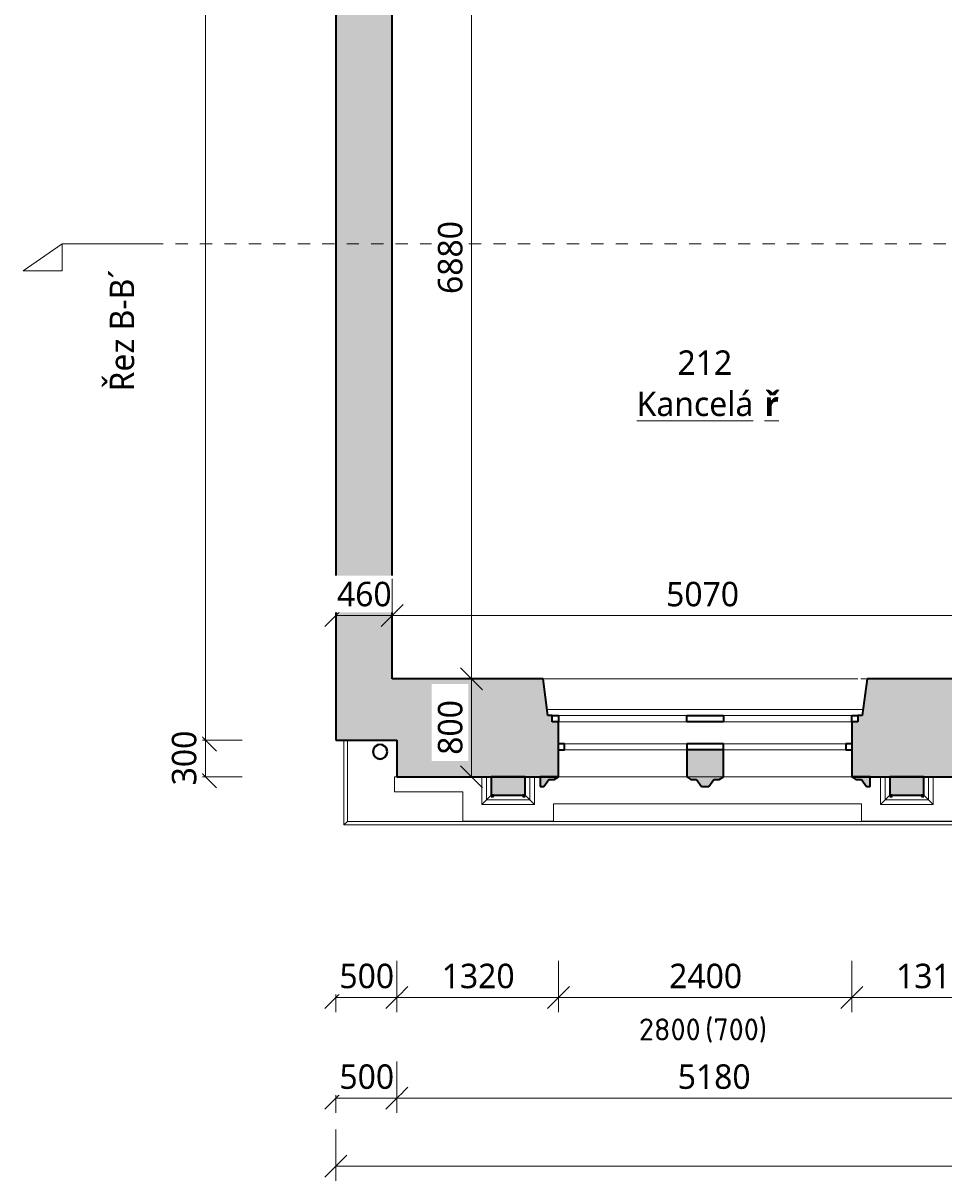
# Model space of a CAD drawing. Header units: metres. Extents: x -2.8 to 41.5, y -4.4 to 31.
# Tile 1 of 22: x -2.8 to 4.7, y -3.3 to 6.2. Entities that reach past the tile are written whole.
import ezdxf

# ---------------------------------------------------------------- set-up
doc = ezdxf.new("R2010")
doc.units = ezdxf.units.M
doc.linetypes.add('AV - Cerch_ 1 tecka 10mm', pattern=[0.018, 0.01, -0.004, 0, -0.004])
doc.linetypes.add('AV - Cerch_ 1 tecka 2mm', pattern=[0.004, 0.002, -0.001, 0, -0.001])
doc.layers.add('AV-KOTY', color=5, linetype='Continuous', lineweight=13, true_color=0x0000ff)
doc.layers.add('AV-MISTNOSTI', color=5, linetype='Continuous', lineweight=5, true_color=0x0000ff)
for name, color, linetype, lineweight in [('AV-KOTY-100', 7, 'Continuous', 5), ('AV-SRAFY', 7, 'Continuous', 35), ('AV-STAVBA', 7, 'Continuous', 18)]:
    doc.layers.add(name, color=color, linetype=linetype, lineweight=lineweight)
doc.styles.add('ISOCPEUR', font='isocpeur.ttf', dxfattribs={"height": 0.18})
doc.styles.add('Trebuchet MS', font='trebuc.ttf', dxfattribs={"height": 0.2})
doc.styles.add('Trebuchet MS_B', font='trebuc.ttf', dxfattribs={"height": 0.2})
doc.dimstyles.new('2_mm_-_O_-_Blue_-_mm_-_zaokrouhlena', dxfattribs={"dimscale": 0.3048, "dimtxt": 0.20619, "dimasz": 0.590551, "dimexe": 0.393701, "dimexo": 0.0625, "dimgap": 0.065617, "dimtad": 1, "dimdec": 0, "dimlfac": 1000, "dimrnd": 10, "dimzin": 0, "dimdsep": 46, "dimtxsty": 'Trebuchet MS', "dimblk1": 'OBLIQUE', "dimblk2": 'OBLIQUE', "dimsah": 1, "dimcen": 0.09, "dimazin": 0, "dimtfac": 1, "dimtdec": 4, "dimtix": 1, "dimtmove": 0, "dimatfit": 3, "dimfxl": 0.984252, "dimfxlon": 1, "dimtvp": 1, "dimtfill": 1, "dimtolj": 1, "dimtzin": 0, "dimarcsym": 2})

# ---------------------------------------------------------------- blocks, each defined once
blk = doc.blocks.new('WI_4-4_dvojité - 2400x2800_2950-1624755-2NP')
at = {"layer": 'AV-STAVBA', "linetype": 'AV - Cerch_ 1 tecka 2mm', "lineweight": 13}
for p, q in [((1.25, 0.4), (-1.25, 0.4)), ((1.2, 0.4), (-1.2, 0.4)), ((-1.2, 0.4), (1.2, 0.4)), ((1.25, -0.4), (-1.25, -0.4)), ((-1.25, -0.4), (1.25, -0.4)), ((1.2, -0.4), (-1.2, -0.4))]:
    blk.add_line(p, q, dxfattribs=at)
at = {"layer": 'AV-STAVBA', "lineweight": 35}
for p, q in [((-1.15, 0.18), (-1.2, 0.18)), ((-1.2, 0.13), (-1.15, 0.13)), ((-1.15, 0.13), (-1.15, 0.18)), ((-0.15, 0.18), (-0.15, 0.13)), ((-0.15, 0.13), (0.15, 0.13)), ((0.15, 0.13), (0.15, 0.18)), ((1.2, 0.18), (1.15, 0.18)), ((1.15, 0.18), (1.15, 0.13)), ((1.15, 0.13), (1.2, 0.13)), ((-1.2, -0.05), (-1.2, -0.1)), ((-0.15, -0.1), (-0.15, -0.05)), ((-0.15, -0.05), (0.15, -0.05)), ((0.15, -0.05), (0.15, -0.1)), ((1.2, -0.1), (1.2, -0.05)), ((-1.2, -0.1), (-1.25, -0.1)), ((0.15, -0.1), (-0.15, -0.1)), ((1.25, -0.1), (1.2, -0.1))]:
    blk.add_line(p, q, dxfattribs=at)
at = {"layer": 'AV-STAVBA'}
for p, q in [((-1.2, 0.13), (-1.2, 0.18)), ((-1.2, 0.18), (1.2, 0.18)), ((-1.2, 0.13), (1.2, 0.13)), ((-1.15, 0.18), (-0.15, 0.18)), ((-1.15, 0.13), (-1.15, 0.18)), ((-0.15, 0.13), (-1.15, 0.13)), ((0.15, 0.18), (1.15, 0.18)), ((1.15, 0.13), (0.15, 0.13)), ((1.15, 0.13), (1.15, 0.18)), ((1.2, 0.13), (1.2, 0.18)), ((-1.25, -0.05), (-1.25, -0.1)), ((-1.25, -0.05), (1.25, -0.05)), ((-0.15, -0.05), (-1.2, -0.05)), ((-1.2, -0.05), (-1.2, -0.1)), ((1.2, -0.05), (0.15, -0.05)), ((1.2, -0.05), (1.2, -0.1)), ((1.25, -0.05), (1.25, -0.1)), ((-1.25, -0.1), (1.25, -0.1)), ((-1.2, -0.1), (-0.15, -0.1)), ((0.15, -0.1), (1.2, -0.1))]:
    blk.add_line(p, q, dxfattribs=at)
blk = doc.blocks.new('GM_Nika_zkosené ostění - v2950-1219036-2NP')
at = {"layer": 'AV-STAVBA', "linetype": 'AV - Cerch_ 1 tecka 2mm', "lineweight": 13}
blk.add_line((-1.2, 0.4), (1.45, 0.4), dxfattribs=at)
blk = doc.blocks.new('GM_Nika_zkosené ostění - v750-1219418-2NP')
at = {"layer": 'AV-STAVBA', "linetype": 'AV - Cerch_ 1 tecka 2mm', "lineweight": 13}
blk.add_line((-1.2, 0.4), (1.45, 0.4), dxfattribs=at)
blk = doc.blocks.new('GM_Detový svod_1 - GM_Detový svod_04-1520184-2NP')
at = {"layer": 'AV-STAVBA', "lineweight": 35}
for radius, start, end in [(0.06, 360, 180), (0.058, 360, 180), (0.06, 180, 360), (0.058, 180, 360)]:
    blk.add_arc((0.1271, 0.2332), radius, start, end, dxfattribs=at)
blk = doc.blocks.new('Římsa nad 1NP - Římsa nad 1NP-1582674-2NP')
at = {"layer": 'AV-STAVBA'}
for p, q in [((-0.1693, -0.3659), (-0.1693, 0.3282)), ((-0.1402, 0.3282), (-0.1402, -0.3368)), ((-0.1402, -0.3368), (-0.1693, -0.3659)), ((5.859, -0.3659), (-0.1693, -0.3659)), ((5.8298, -0.3368), (-0.1402, -0.3368))]:
    blk.add_line(p, q, dxfattribs=at)
blk = doc.blocks.new('Šambrána krajní_2NP - Šambrána krajní_2NP-1626826-2NP')
at = {"layer": 'AV-STAVBA'}
h = blk.add_hatch(color=256, dxfattribs=at)
h.paths.add_polyline_path([(2.7548, -0.0518), (2.8148, -0.0518), (2.856, 0.0048), (2.901, 0.0048), (2.9348, 0.0282), (2.9348, 0.2482), (2.6348, 0.2482), (2.6348, 0.0282), (2.6687, 0.0048), (2.7137, 0.0048)])
h.paths.add_polyline_path([(1.4348, -0.0518), (1.4648, -0.0518), (1.506, 0.0048), (1.551, 0.0048), (1.5848, 0.0282), (1.4348, 0.0282)])
h.paths.add_polyline_path([(4.1348, -0.0518), (4.1348, 0.0282), (3.9848, 0.0282), (4.0187, 0.0048), (4.0637, 0.0048), (4.1048, -0.0518)])
for points in [[(1.3145, -0.1218), (1.3145, 0.0282), (1.0345, 0.0282), (1.0345, -0.1218), (1.2705, -0.1218)], [(4.5745, -0.1218), (4.5745, 0.0282), (4.2945, 0.0282), (4.2945, -0.1218), (4.3855, -0.1218)]]:
    blk.add_hatch(color=256, dxfattribs=at).paths.add_polyline_path(points)
h = blk.add_hatch(color=256, dxfattribs=at)
h.paths.add_polyline_path([(1.0345, -0.1318), (1.0545, -0.1318), (1.0545, -0.1218), (1.0345, -0.1218)])
h.paths.add_polyline_path([(1.3145, -0.1318), (1.3145, -0.1218), (1.2945, -0.1218), (1.2945, -0.1318)])
h = blk.add_hatch(color=256, dxfattribs=at)
h.paths.add_polyline_path([(4.2945, -0.1318), (4.3145, -0.1318), (4.3145, -0.1218), (4.2945, -0.1218)])
h.paths.add_polyline_path([(4.5745, -0.1318), (4.5745, -0.1218), (4.5545, -0.1218), (4.5545, -0.1318)])
at = {"layer": 'AV-STAVBA', "lineweight": 35}
for p, q in [((2.9348, 0.2482), (2.6348, 0.2482)), ((2.6348, 0.2482), (2.6348, 0.0282)), ((2.9348, 0.0282), (2.9348, 0.2482)), ((1.3145, 0.0282), (1.0345, 0.0282)), ((1.0345, 0.0282), (1.0345, -0.1218)), ((1.3145, -0.1218), (1.3145, 0.0282)), ((1.5848, 0.0282), (1.4348, 0.0282)), ((1.4348, 0.0282), (1.4348, -0.0518)), ((1.4648, -0.0518), (1.506, 0.0048)), ((1.506, 0.0048), (1.551, 0.0048)), ((1.551, 0.0048), (1.5848, 0.0282)), ((2.6348, 0.0282), (2.6687, 0.0048)), ((2.6687, 0.0048), (2.7137, 0.0048)), ((2.7137, 0.0048), (2.7548, -0.0518)), ((2.8148, -0.0518), (2.856, 0.0048)), ((2.856, 0.0048), (2.901, 0.0048)), ((2.901, 0.0048), (2.9348, 0.0282)), ((4.1348, 0.0282), (3.9848, 0.0282)), ((3.9848, 0.0282), (4.0187, 0.0048)), ((4.0187, 0.0048), (4.0637, 0.0048)), ((4.0637, 0.0048), (4.1048, -0.0518)), ((4.1348, -0.0518), (4.1348, 0.0282)), ((4.5745, 0.0282), (4.2945, 0.0282)), ((4.2945, 0.0282), (4.2945, -0.1218)), ((4.5745, -0.1218), (4.5745, 0.0282)), ((1.4348, -0.0518), (1.4648, -0.0518)), ((2.7548, -0.0518), (2.8148, -0.0518)), ((4.1048, -0.0518), (4.1348, -0.0518)), ((1.0545, -0.1218), (1.0345, -0.1218)), ((1.0345, -0.1218), (1.0345, -0.1318)), ((1.0345, -0.1218), (1.3145, -0.1218)), ((1.0345, -0.1318), (1.0545, -0.1318)), ((1.0545, -0.1318), (1.0545, -0.1218)), ((1.3145, -0.1218), (1.2945, -0.1218)), ((1.2945, -0.1218), (1.2945, -0.1318)), ((1.2945, -0.1318), (1.3145, -0.1318)), ((1.3145, -0.1318), (1.3145, -0.1218)), ((4.3145, -0.1218), (4.2945, -0.1218)), ((4.2945, -0.1218), (4.2945, -0.1318)), ((4.2945, -0.1218), (4.5745, -0.1218)), ((4.2945, -0.1318), (4.3145, -0.1318)), ((4.3145, -0.1318), (4.3145, -0.1218)), ((4.5745, -0.1218), (4.5545, -0.1218)), ((4.5545, -0.1218), (4.5545, -0.1318)), ((4.5545, -0.1318), (4.5745, -0.1318)), ((4.5745, -0.1318), (4.5745, -0.1218))]:
    blk.add_line(p, q, dxfattribs=at)
at = {"layer": 'AV-STAVBA'}
for p, q in [((0.959, -0.1973), (0.959, 0.0282)), ((0.997, -0.1593), (0.997, 0.0282)), ((1.352, 0.0282), (1.352, -0.1593)), ((1.39, 0.0282), (1.39, -0.1973)), ((4.219, -0.1973), (4.219, 0.0282)), ((4.257, -0.1593), (4.257, 0.0282)), ((4.612, 0.0282), (4.612, -0.1593)), ((4.65, 0.0282), (4.65, -0.1973)), ((0.959, -0.1973), (0.997, -0.1593)), ((0.997, -0.1593), (1.0345, -0.1218)), ((1.352, -0.1593), (0.997, -0.1593)), ((1.352, -0.1593), (1.3145, -0.1218)), ((1.39, -0.1973), (1.352, -0.1593)), ((4.219, -0.1973), (4.257, -0.1593)), ((4.257, -0.1593), (4.2945, -0.1218)), ((4.612, -0.1593), (4.257, -0.1593)), ((4.612, -0.1593), (4.5745, -0.1218)), ((4.65, -0.1973), (4.612, -0.1593)), ((1.39, -0.1973), (0.959, -0.1973)), ((4.65, -0.1973), (4.219, -0.1973))]:
    blk.add_line(p, q, dxfattribs=at)
blk = doc.blocks.new('Section - Vertikální P-46265-2NP')
at = {"layer": 'AV-KOTY', "lineweight": 5}
for p, q in [((-0.00728, 0), (-0.01046, -0.002226)), ((-0.00728, 0), (-0.00728, -0.002226)), ((0, 0), (-0.00728, 0)), ((-0.01046, -0.002226), (-0.00728, -0.002226))]:
    blk.add_line(p, q, dxfattribs=at)
blk = doc.blocks.new('DIMBLOCK6-2NP')
at = {"layer": 'AV-KOTY-100', "color": 5, "true_color": 0x0000ff}
for p, q in [((-0.2352, 1.3457), (-0.2352, 1.6457)), ((0.2248, 1.3457), (0.2248, 1.6457)), ((-0.2352, 1.3457), (-0.1452, 1.4357)), ((0.2248, 1.3457), (0.3148, 1.4357)), ((-0.2352, 1.3457), (-0.3252, 1.2557)), ((-0.2352, 1.3457), (0.2248, 1.3457)), ((-0.2352, 1.3457), (-0.2352, 1.2257)), ((0.2248, 1.3457), (0.1348, 1.2557)), ((0.2248, 1.3457), (0.2248, 1.2257))]:
    blk.add_line(p, q, dxfattribs=at)
at = {"layer": 'AV-KOTY-100', "color": 0, "insert": (-0.2254, 1.6216), "char_height": 0.2, "width": 0.528406, "attachment_point": 1, "line_spacing_factor": 1.048425, "style": 'Trebuchet MS', "bg_fill": 3, "box_fill_scale": 1.25, "bg_fill_color": 256, "bg_fill_true_color": 13158600, "bg_fill_transparency": 0}
blk.add_mtext('460', dxfattribs=at)
blk = doc.blocks.new('_Oblique')
at = {"color": 0, "linetype": 'ByBlock', "lineweight": -2}
blk.add_line((-0.5, -0.5), (0.5, 0.5), dxfattribs=at)
blk = doc.blocks.new('DIMBLOCK7-2NP')
at = {"layer": 'AV-KOTY-100', "color": 5, "true_color": 0x0000ff}
for p, q in [((0.2248, 1.3457), (0.2248, 1.6457)), ((5.2948, 1.3457), (5.2948, 1.6457)), ((0.2248, 1.3457), (0.3148, 1.4357)), ((5.2948, 1.3457), (5.3848, 1.4357)), ((0.2248, 1.3457), (0.1348, 1.2557)), ((0.2248, 1.3457), (5.2948, 1.3457)), ((0.2248, 1.3457), (0.2248, 1.2257)), ((5.2948, 1.3457), (5.2048, 1.2557)), ((5.2948, 1.3457), (5.2948, 1.2257))]:
    blk.add_line(p, q, dxfattribs=at)
at = {"layer": 'AV-KOTY-100', "color": 0, "insert": (2.4663, 1.6216), "char_height": 0.2, "width": 0.704541, "attachment_point": 1, "line_spacing_factor": 1.048425, "style": 'Trebuchet MS', "bg_fill": 3, "box_fill_scale": 1.25, "bg_fill_color": 256, "bg_fill_true_color": 13158600, "bg_fill_transparency": 0}
blk.add_mtext('5070', dxfattribs=at)
blk = doc.blocks.new('DIMBLOCK38-2NP')
at = {"layer": 'AV-KOTY-100', "color": 5, "true_color": 0x0000ff}
for p, q in [((-0.2352, -1.7757), (-0.2352, -1.4757)), ((0.2648, -1.7757), (0.2648, -1.4757)), ((-0.2352, -1.7757), (-0.1452, -1.6857)), ((0.2648, -1.7757), (0.3548, -1.6857)), ((-0.2352, -1.7757), (-0.3252, -1.8657)), ((-0.2352, -1.7757), (0.2648, -1.7757)), ((-0.2352, -1.7757), (-0.2352, -1.8957)), ((0.2648, -1.7757), (0.1748, -1.8657)), ((0.2648, -1.7757), (0.2648, -1.8957))]:
    blk.add_line(p, q, dxfattribs=at)
at = {"layer": 'AV-KOTY-100', "color": 0, "insert": (-0.2054, -1.4998), "char_height": 0.2, "width": 0.528406, "attachment_point": 1, "line_spacing_factor": 1.048425, "style": 'Trebuchet MS', "bg_fill": 3, "box_fill_scale": 1.25, "bg_fill_color": 256, "bg_fill_true_color": 13158600, "bg_fill_transparency": 0}
blk.add_mtext('500', dxfattribs=at)
blk = doc.blocks.new('DIMBLOCK39-2NP')
at = {"layer": 'AV-KOTY-100', "color": 5, "true_color": 0x0000ff}
for p, q in [((0.2648, -1.7757), (0.2648, -1.4757)), ((1.5848, -1.7757), (1.5848, -1.4757)), ((0.2648, -1.7757), (0.3548, -1.6857)), ((1.5848, -1.7757), (1.6748, -1.6857)), ((0.2648, -1.7757), (0.1748, -1.8657)), ((0.2648, -1.7757), (1.5848, -1.7757)), ((0.2648, -1.7757), (0.2648, -1.8957)), ((1.5848, -1.7757), (1.4948, -1.8657)), ((1.5848, -1.7757), (1.5848, -1.8957))]:
    blk.add_line(p, q, dxfattribs=at)
at = {"layer": 'AV-KOTY-100', "color": 0, "insert": (0.6313, -1.4998), "char_height": 0.2, "width": 0.704541, "attachment_point": 1, "line_spacing_factor": 1.048425, "style": 'Trebuchet MS', "bg_fill": 3, "box_fill_scale": 1.25, "bg_fill_color": 256, "bg_fill_true_color": 13158600, "bg_fill_transparency": 0}
blk.add_mtext('1320', dxfattribs=at)
blk = doc.blocks.new('DIMBLOCK40-2NP')
at = {"layer": 'AV-KOTY-100', "color": 5, "true_color": 0x0000ff}
for p, q in [((1.5848, -1.7757), (1.5848, -1.4757)), ((3.9848, -1.7757), (3.9848, -1.4757)), ((1.5848, -1.7757), (1.6748, -1.6857)), ((3.9848, -1.7757), (4.0748, -1.6857)), ((1.5848, -1.7757), (1.4948, -1.8657)), ((1.5848, -1.7757), (3.9848, -1.7757)), ((1.5848, -1.7757), (1.5848, -1.8957)), ((3.9848, -1.7757), (3.8948, -1.8657)), ((3.9848, -1.7757), (3.9848, -1.8957))]:
    blk.add_line(p, q, dxfattribs=at)
at = {"layer": 'AV-KOTY-100', "color": 0, "insert": (2.4913, -1.4998), "char_height": 0.2, "width": 0.704541, "attachment_point": 1, "line_spacing_factor": 1.048425, "style": 'Trebuchet MS', "bg_fill": 3, "box_fill_scale": 1.25, "bg_fill_color": 256, "bg_fill_true_color": 13158600, "bg_fill_transparency": 0}
blk.add_mtext('2400', dxfattribs=at)
blk = doc.blocks.new('DIMBLOCK41-2NP')
at = {"layer": 'AV-KOTY-100', "color": 5, "true_color": 0x0000ff}
for p, q in [((3.9848, -1.7757), (3.9848, -1.4757)), ((5.2948, -1.7757), (5.2948, -1.4757)), ((3.9848, -1.7757), (4.0748, -1.6857)), ((5.2948, -1.7757), (5.3848, -1.6857)), ((3.9848, -1.7757), (3.8948, -1.8657)), ((3.9848, -1.7757), (5.2948, -1.7757)), ((3.9848, -1.7757), (3.9848, -1.8957)), ((5.2948, -1.7757), (5.2048, -1.8657)), ((5.2948, -1.7757), (5.2948, -1.8957))]:
    blk.add_line(p, q, dxfattribs=at)
at = {"layer": 'AV-KOTY-100', "color": 0, "insert": (4.3463, -1.4998), "char_height": 0.2, "width": 0.704541, "attachment_point": 1, "line_spacing_factor": 1.048425, "style": 'Trebuchet MS', "bg_fill": 3, "box_fill_scale": 1.25, "bg_fill_color": 256, "bg_fill_true_color": 13158600, "bg_fill_transparency": 0}
blk.add_mtext('1310', dxfattribs=at)
blk = doc.blocks.new('DIMBLOCK67-2NP')
at = {"layer": 'AV-KOTY-100', "color": 5, "true_color": 0x0000ff}
for p, q in [((-0.2352, -2.5987), (-0.2352, -2.2987)), ((0.2648, -2.5987), (0.2648, -2.2987)), ((-0.2352, -2.5987), (-0.1452, -2.5087)), ((0.2648, -2.5987), (0.3548, -2.5087)), ((-0.2352, -2.5987), (-0.3252, -2.6887)), ((-0.2352, -2.5987), (0.2648, -2.5987)), ((-0.2352, -2.5987), (-0.2352, -2.7187)), ((0.2648, -2.5987), (0.1748, -2.6887)), ((0.2648, -2.5987), (0.2648, -2.7187))]:
    blk.add_line(p, q, dxfattribs=at)
at = {"layer": 'AV-KOTY-100', "color": 0, "insert": (-0.2054, -2.3227), "char_height": 0.2, "width": 0.528406, "attachment_point": 1, "line_spacing_factor": 1.048425, "style": 'Trebuchet MS', "bg_fill": 3, "box_fill_scale": 1.25, "bg_fill_color": 256, "bg_fill_true_color": 13158600, "bg_fill_transparency": 0}
blk.add_mtext('500', dxfattribs=at)
blk = doc.blocks.new('DIMBLOCK68-2NP')
at = {"layer": 'AV-KOTY-100', "color": 5, "true_color": 0x0000ff}
for p, q in [((0.2648, -2.5987), (0.2648, -2.2987)), ((5.4448, -2.5987), (5.4448, -2.2987)), ((0.2648, -2.5987), (0.3548, -2.5087)), ((5.4448, -2.5987), (5.5348, -2.5087)), ((0.2648, -2.5987), (0.1748, -2.6887)), ((0.2648, -2.5987), (5.4448, -2.5987)), ((0.2648, -2.5987), (0.2648, -2.7187)), ((5.4448, -2.5987), (5.3548, -2.6887)), ((5.4448, -2.5987), (5.4448, -2.7187))]:
    blk.add_line(p, q, dxfattribs=at)
at = {"layer": 'AV-KOTY-100', "color": 0, "insert": (2.5612, -2.3227), "char_height": 0.2, "width": 0.704541, "attachment_point": 1, "line_spacing_factor": 1.048425, "style": 'Trebuchet MS', "bg_fill": 3, "box_fill_scale": 1.25, "bg_fill_color": 256, "bg_fill_true_color": 13158600, "bg_fill_transparency": 0}
blk.add_mtext('5180', dxfattribs=at)
blk = doc.blocks.new('DIMBLOCK72-2NP')
at = {"layer": 'AV-KOTY-100', "color": 5, "true_color": 0x0000ff}
for p, q in [((-0.2352, -3.1546), (-0.2352, -2.8546)), ((39.7648, -3.1546), (39.7648, -2.8546)), ((-0.2352, -3.1546), (-0.1452, -3.0646)), ((39.7648, -3.1546), (39.8548, -3.0646)), ((-0.2352, -3.1546), (-0.3252, -3.2446)), ((-0.2352, -3.1546), (39.7648, -3.1546)), ((-0.2352, -3.1546), (-0.2352, -3.2746)), ((39.7648, -3.1546), (39.6748, -3.2446)), ((39.7648, -3.1546), (39.7648, -3.2746))]:
    blk.add_line(p, q, dxfattribs=at)
at = {"layer": 'AV-KOTY-100', "color": 0, "insert": (19.3979, -2.8787), "char_height": 0.2, "width": 0.880677, "attachment_point": 1, "line_spacing_factor": 1.048425, "style": 'Trebuchet MS', "bg_fill": 3, "box_fill_scale": 1.25, "bg_fill_color": 256, "bg_fill_true_color": 13158600, "bg_fill_transparency": 0}
blk.add_mtext('40000', dxfattribs=at)
blk = doc.blocks.new('DIMBLOCK130-2NP')
at = {"layer": 'AV-KOTY-100', "color": 5, "true_color": 0x0000ff}
for p, q in [((0.8759, 0.8282), (0.7859, 0.9182)), ((0.8759, 0.8282), (0.5759, 0.8282)), ((0.8759, 0.0282), (0.8759, 0.8282)), ((0.8759, 0.8282), (0.9659, 0.7382)), ((0.8759, 0.8282), (0.9959, 0.8282)), ((0.8759, 0.0282), (0.7859, 0.1182)), ((0.8759, 0.0282), (0.5759, 0.0282)), ((0.8759, 0.0282), (0.9659, -0.0618)), ((0.8759, 0.0282), (0.9959, 0.0282))]:
    blk.add_line(p, q, dxfattribs=at)
at = {"layer": 'AV-KOTY-100', "color": 0, "insert": (0.6, 0.208), "char_height": 0.2, "width": 0.528406, "attachment_point": 1, "rotation": 90, "line_spacing_factor": 1.048425, "style": 'Trebuchet MS', "bg_fill": 3, "box_fill_scale": 1.25, "bg_fill_color": 256, "bg_fill_true_color": 13158600, "bg_fill_transparency": 0}
blk.add_mtext('800', dxfattribs=at)
blk = doc.blocks.new('DIMBLOCK131-2NP')
at = {"layer": 'AV-KOTY-100', "color": 5, "true_color": 0x0000ff}
for p, q in [((0.8759, 7.7082), (0.7859, 7.7982)), ((0.8759, 7.7082), (0.7559, 7.7082)), ((0.8759, 0.8282), (0.8759, 7.7082)), ((0.8759, 7.7082), (0.9659, 7.6182)), ((0.8759, 7.7082), (1.1759, 7.7082)), ((0.8759, 0.8282), (0.7859, 0.9182)), ((0.8759, 0.8282), (0.5759, 0.8282)), ((0.8759, 0.8282), (0.9659, 0.7382)), ((0.8759, 0.8282), (0.9959, 0.8282))]:
    blk.add_line(p, q, dxfattribs=at)
at = {"layer": 'AV-KOTY-100', "color": 0, "insert": (0.6, 3.9746), "char_height": 0.2, "width": 0.704541, "attachment_point": 1, "rotation": 90, "line_spacing_factor": 1.048425, "style": 'Trebuchet MS', "bg_fill": 3, "box_fill_scale": 1.25, "bg_fill_color": 256, "bg_fill_true_color": 13158600, "bg_fill_transparency": 0}
blk.add_mtext('6880', dxfattribs=at)
blk = doc.blocks.new('DIMBLOCK141-2NP')
at = {"layer": 'AV-KOTY-100', "color": 5, "true_color": 0x0000ff}
for p, q in [((-1.3001, 15.1882), (-1.3901, 15.2782)), ((-1.3001, 15.1882), (-1.4201, 15.1882)), ((-1.3001, 15.1882), (-1.3001, 0.3282)), ((-1.3001, 15.1882), (-1.2101, 15.0982)), ((-1.3001, 15.1882), (-1.0001, 15.1882)), ((-1.3001, 0.3282), (-1.3901, 0.4182)), ((-1.3001, 0.3282), (-1.4201, 0.3282)), ((-1.3001, 0.3282), (-1.2101, 0.2382)), ((-1.3001, 0.3282), (-1.0001, 0.3282))]:
    blk.add_line(p, q, dxfattribs=at)
at = {"layer": 'AV-KOTY-100', "color": 0, "insert": (-1.576, 7.3913), "char_height": 0.2, "width": 0.880677, "attachment_point": 1, "rotation": 90, "line_spacing_factor": 1.048425, "style": 'Trebuchet MS', "bg_fill": 3, "box_fill_scale": 1.25, "bg_fill_color": 256, "bg_fill_true_color": 13158600, "bg_fill_transparency": 0}
blk.add_mtext('14860', dxfattribs=at)
blk = doc.blocks.new('DIMBLOCK142-2NP')
at = {"layer": 'AV-KOTY-100', "color": 5, "true_color": 0x0000ff}
for p, q in [((-1.3001, 0.3282), (-1.3901, 0.4182)), ((-1.3001, 0.3282), (-1.4201, 0.3282)), ((-1.3001, 0.3282), (-1.3001, 0.0282)), ((-1.3001, 0.3282), (-1.2101, 0.2382)), ((-1.3001, 0.3282), (-1.0001, 0.3282)), ((-1.3001, 0.0282), (-1.3901, 0.1182)), ((-1.3001, 0.0282), (-1.4201, 0.0282)), ((-1.3001, 0.0282), (-1.2101, -0.0618)), ((-1.3001, 0.0282), (-1.0001, 0.0282))]:
    blk.add_line(p, q, dxfattribs=at)
at = {"layer": 'AV-KOTY-100', "color": 0, "insert": (-1.576, -0.042), "char_height": 0.2, "width": 0.528406, "attachment_point": 1, "rotation": 90, "line_spacing_factor": 1.048425, "style": 'Trebuchet MS', "bg_fill": 3, "box_fill_scale": 1.25, "bg_fill_color": 256, "bg_fill_true_color": 13158600, "bg_fill_transparency": 0}
blk.add_mtext('300', dxfattribs=at)

msp = doc.modelspace()

# ---------------------------------------------------------------- hatches: boundary and pattern name
at = {"layer": 'AV-SRAFY', "lineweight": 18}
msp.add_hatch(color=256, dxfattribs=at).paths.add_polyline_path([(-0.2352, 0.8282), (0.2248, 0.8282), (0.2248, 10.1082), (-0.0252, 10.1282), (-0.0252, 12.1482), (0.2248, 12.1682), (0.2248, 14.7482), (-0.2352, 14.7482), (-0.2352, 1.0522)])
h = msp.add_hatch(color=256, dxfattribs=at)
h.paths.add_polyline_path([(0.9243, 0.0282), (1.5848, 0.0282), (1.5848, 0.4782), (1.5348, 0.4782), (1.5348, 0.5282), (1.4998, 0.5282), (1.4598, 0.8282), (-0.2352, 0.8282), (-0.2352, 0.3282), (0.2648, 0.3282), (0.2648, 0.0282)])
h.paths.add_polyline_path([(4.0394, 0.0282), (5.4448, 0.0282), (5.4448, 0.8282), (4.1098, 0.8282), (4.0698, 0.5282), (4.0348, 0.5282), (4.0348, 0.4782), (3.9848, 0.4782), (3.9848, 0.0282)])

# ---------------------------------------------------------------- linework, layer by layer
at = {"layer": 'AV-KOTY', "linetype": 'AV - Cerch_ 1 tecka 10mm', "lineweight": 5}
msp.add_line((-1.746, 4.3854), (40.3649, 4.3854), dxfattribs=at)
at = {"layer": 'AV-STAVBA', "lineweight": 35}
for p, q in [((-0.2352, 15.1882), (-0.2352, 0.3282)), ((0.2248, 0.8282), (0.2248, 7.7082)), ((1.4598, 0.8282), (0.2248, 0.8282)), ((1.4998, 0.5282), (1.4598, 0.8282)), ((4.1098, 0.8282), (4.0698, 0.5282)), ((5.2948, 0.8282), (4.1098, 0.8282)), ((1.5348, 0.5282), (1.4998, 0.5282)), ((1.5348, 0.4782), (1.5348, 0.5282)), ((1.5848, 0.4782), (1.5348, 0.4782)), ((1.5848, 0.0282), (1.5848, 0.4782)), ((4.0348, 0.4782), (3.9848, 0.4782)), ((3.9848, 0.4782), (3.9848, 0.0282)), ((4.0698, 0.5282), (4.0348, 0.5282)), ((4.0348, 0.5282), (4.0348, 0.4782)), ((-0.2352, 0.3282), (0.2648, 0.3282)), ((0.2648, 0.3282), (0.2648, 0.0282)), ((0.2648, 0.0282), (1.5848, 0.0282)), ((3.9848, 0.0282), (5.4448, 0.0282))]:
    msp.add_line(p, q, dxfattribs=at)
at = {"layer": 'AV-STAVBA'}
for p, q in [((4.0765, 0.5782), (1.4932, 0.5782)), ((1.4932, 0.5782), (1.4998, 0.5282)), ((4.0698, 0.5282), (4.0765, 0.5782)), ((2.6348, 0.4782), (1.5848, 0.4782)), ((3.9848, 0.4782), (2.9348, 0.4782)), ((0.2648, 0.0282), (0.2448, 0.0282)), ((0.2448, 0.0282), (0.2448, -0.0943)), ((2.6348, 0.0282), (1.5848, 0.0282)), ((3.9848, 0.0282), (2.9348, 0.0282)), ((0.2448, -0.0943), (0.8048, -0.0943)), ((0.8048, -0.0943), (0.8048, -0.3343)), ((1.5448, -0.3343), (1.5448, -0.1943)), ((1.5448, -0.1943), (4.0648, -0.1943)), ((4.0648, -0.1943), (4.0648, -0.3343)), ((0.8048, -0.3343), (1.5448, -0.3343)), ((4.0648, -0.3343), (4.8248, -0.3343))]:
    msp.add_line(p, q, dxfattribs=at)

# ---------------------------------------------------------------- block references
at = {"layer": 'AV-KOTY', "lineweight": 5, "xscale": 99.99999999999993, "yscale": 99.99999999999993, "zscale": 99.99999999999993}
msp.add_blockref('Section - Vertikální P-46265-2NP', (-1.746, 4.3854), dxfattribs=at)
at = {"layer": 'AV-STAVBA', "linetype": 'AV - Cerch_ 1 tecka 2mm', "lineweight": 13}
for name in ['GM_Nika_zkosené ostění - v2950-1219036-2NP', 'GM_Nika_zkosené ostění - v750-1219418-2NP']:
    msp.add_blockref(name, (2.6598, 0.4282), dxfattribs=at)
at = {"layer": 'AV-STAVBA', "linetype": 'AV - Cerch_ 1 tecka 2mm', "lineweight": 13, "rotation": 180}
msp.add_blockref('WI_4-4_dvojité - 2400x2800_2950-1624755-2NP', (2.7848, 0.4282), dxfattribs=at)
at = {"layer": 'AV-STAVBA'}
for name in ['Římsa nad 1NP - Římsa nad 1NP-1582674-2NP', 'GM_Detový svod_1 - GM_Detový svod_04-1520184-2NP', 'Šambrána krajní_2NP - Šambrána krajní_2NP-1626826-2NP']:
    msp.add_blockref(name, (0, 0), dxfattribs=at)

# ---------------------------------------------------------------- texts
at = {"layer": 'AV-KOTY', "lineweight": 5, "insert": (-2.0843, 3.1781), "char_height": 0.2, "width": 1.346835, "attachment_point": 1, "rotation": 90, "style": 'Trebuchet MS'}
msp.add_mtext('Řez B-B´', dxfattribs=at)
at = {"layer": 'AV-KOTY', "lineweight": 5, "char_height": 0.18, "attachment_point": 1, "style": 'ISOCPEUR'}
for s, insert, width in [('2800', (2.2434, -1.9471), 0.609282), ('(700)', (2.7846, -1.9471), 0.633333)]:
    msp.add_mtext(s, dxfattribs=dict(at, insert=insert, width=width))
at = {"layer": 'AV-MISTNOSTI', "char_height": 0.2, "attachment_point": 1, "style": 'Trebuchet MS_B'}
for s, insert, width in [('212', (2.5594, 3.5132), 0.601266), ('\\LKancelá', (2.2254, 3.1769), 1.266666), ('\\L\\fTrebuchet MS|b1|i0|c238|p34|;\\Lř', (3.2705, 3.1769), 0.144304)]:
    msp.add_mtext(s, dxfattribs=dict(at, insert=insert, width=width))

# ---------------------------------------------------------------- dimensions: what is measured, and where the dimension line sits
at = {"layer": 'AV-KOTY', "lineweight": 5}
for base, p1, p2, override, picture, middle in [((0.2648, -1.7757), (-0.2352, -1.4757), (0.2648, -1.4757), {"dimpost": '<>', "dimfxl": 0.5}, 'DIMBLOCK38-2NP', (0.0148, -1.654)), ((0.2648, -2.5987), (-0.2352, -2.2987), (0.2648, -2.2987), {"dimpost": '<>', "dimfxl": 0.5}, 'DIMBLOCK67-2NP', (0.0148, -2.4769)), ((39.7648, -3.1546), (-0.2352, -2.8546), (39.7648, -2.8546), {"dimpost": '<>', "dimfxl": 40}, 'DIMBLOCK72-2NP', (19.7648, -3.0329))]:
    dim = msp.add_linear_dim(base=base, p1=p1, p2=p2, dimstyle='2_mm_-_O_-_Blue_-_mm_-_zaokrouhlena', override=override, dxfattribs=at)
    dim.commit()
    dim.dimension.update_dxf_attribs({"geometry": picture, "text_midpoint": middle})

# ---------------------------------------------------------------- next in the draw order: dimensions: what is measured, and where the dimension line sits
for base, p1, p2, override, picture, middle in [((-1.3001, 0.3282), (-1.0001, 15.1882), (-1.0001, 0.3282), {"dimpost": '<>', "dimfxl": 14.86}, 'DIMBLOCK141-2NP', (-1.4222, 7.7582)), ((0.8759, 0.8282), (0.5759, 0.0282), (0.5759, 0.8282), {"dimpost": '<>', "dimfxl": 0.8}, 'DIMBLOCK130-2NP', (0.7541, 0.4282))]:
    dim = msp.add_linear_dim(base=base, p1=p1, p2=p2, angle=90, dimstyle='2_mm_-_O_-_Blue_-_mm_-_zaokrouhlena', override=override, dxfattribs=at)
    dim.commit()
    dim.dimension.update_dxf_attribs({"geometry": picture, "text_midpoint": middle})
for base, p1, p2, override, picture, middle in [((0.2248, 1.3457), (-0.2352, 1.6457), (0.2248, 1.6457), {"dimpost": '<>', "dimfxl": 0.46}, 'DIMBLOCK6-2NP', (-0.0052, 1.4678)), ((1.5848, -1.7757), (0.2648, -1.4757), (1.5848, -1.4757), {"dimpost": '<>', "dimfxl": 1.32}, 'DIMBLOCK39-2NP', (0.9248, -1.654)), ((5.4448, -2.5987), (0.2648, -2.2987), (5.4448, -2.2987), {"dimpost": '<>', "dimfxl": 5.179957}, 'DIMBLOCK68-2NP', (2.8548, -2.4769))]:
    dim = msp.add_linear_dim(base=base, p1=p1, p2=p2, dimstyle='2_mm_-_O_-_Blue_-_mm_-_zaokrouhlena', override=override, dxfattribs=at)
    dim.commit()
    dim.dimension.update_dxf_attribs({"geometry": picture, "text_midpoint": middle})

# ---------------------------------------------------------------- next in the draw order: dimensions: what is measured, and where the dimension line sits
for base, p1, p2, override, picture, middle in [((5.2948, 1.3457), (0.2248, 1.6457), (5.2948, 1.6457), {"dimpost": '<>', "dimfxl": 5.07}, 'DIMBLOCK7-2NP', (2.7598, 1.4674)), ((3.9848, -1.7757), (1.5848, -1.4757), (3.9848, -1.4757), {"dimpost": '<>', "dimfxl": 2.4}, 'DIMBLOCK40-2NP', (2.7848, -1.654))]:
    dim = msp.add_linear_dim(base=base, p1=p1, p2=p2, dimstyle='2_mm_-_O_-_Blue_-_mm_-_zaokrouhlena', override=override, dxfattribs=at)
    dim.commit()
    dim.dimension.update_dxf_attribs({"geometry": picture, "text_midpoint": middle})
dim = msp.add_linear_dim(base=(-1.3001, 0.0282), p1=(-1.0001, 0.3282), p2=(-1.0001, 0.0282), angle=90, dimstyle='2_mm_-_O_-_Blue_-_mm_-_zaokrouhlena', override={"dimpost": '<>', "dimfxl": 0.3}, dxfattribs=at)
dim.commit()
dim.dimension.update_dxf_attribs({"geometry": 'DIMBLOCK142-2NP', "text_midpoint": (-1.4219, 0.1782)})

# ---------------------------------------------------------------- next in the draw order: dimensions: what is measured, and where the dimension line sits
dim = msp.add_linear_dim(base=(0.8759, 7.7082), p1=(0.5759, 0.8282), p2=(1.1759, 7.7082), angle=90, dimstyle='2_mm_-_O_-_Blue_-_mm_-_zaokrouhlena', override={"dimpost": '<>', "dimfxl": 6.906113}, dxfattribs=at)
dim.commit()
dim.dimension.update_dxf_attribs({"geometry": 'DIMBLOCK131-2NP', "text_midpoint": (0.7538, 4.2682)})
dim = msp.add_linear_dim(base=(5.2948, -1.7757), p1=(3.9848, -1.4757), p2=(5.2948, -1.4757), dimstyle='2_mm_-_O_-_Blue_-_mm_-_zaokrouhlena', override={"dimpost": '<>', "dimfxl": 1.31}, dxfattribs=at)
dim.commit()
dim.dimension.update_dxf_attribs({"geometry": 'DIMBLOCK41-2NP', "text_midpoint": (4.6398, -1.654)})

doc.saveas('drawing.dxf')
